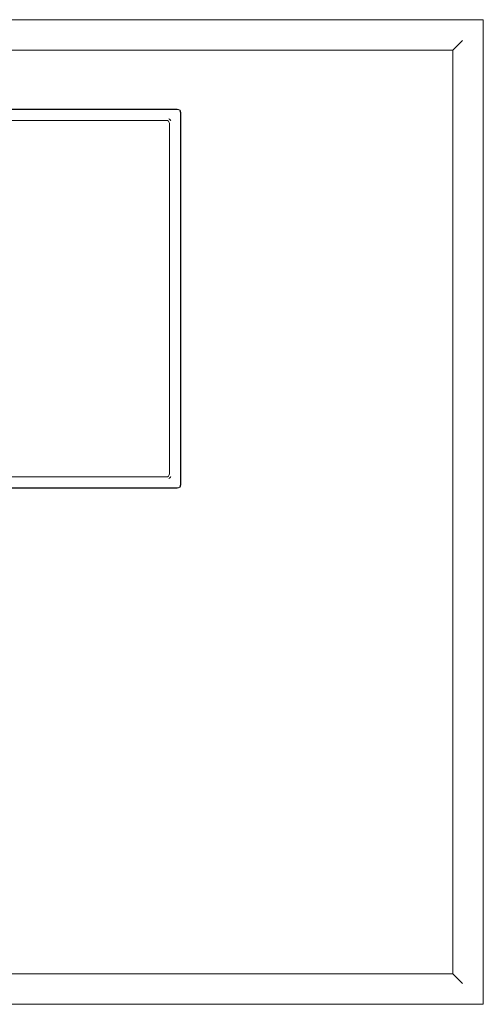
# Model space of a CAD drawing. Header units: millimetres. Extents: x -281 to 121694, y -16481 to 65128.
# Tile 23 of 256: x 15276 to 15700, y 14750 to 15650. Entities that reach past the tile are written whole.
import ezdxf

# ---------------------------------------------------------------- set-up
doc = ezdxf.new("R2010")
doc.units = ezdxf.units.MM
for name, color, linetype, lineweight in [('A--L$01A__Algemeen', 7, 'Continuous', 5), ('A--L74__VasteSanitaireVoorz', 1, 'Continuous', 5), ('A--L82__LosseGebruikersInvent', 1, 'Continuous', 5)]:
    doc.layers.add(name, color=color, linetype=linetype, lineweight=lineweight)

# ---------------------------------------------------------------- blocks, each defined once
blk = doc.blocks.new('NLRS_82_FU_UN_spoekbak_gen_kad - spoelbak dxbxh 900x900x957-53208188-L_80_ 14')
at = {"layer": 'A--L$01A__Algemeen'}
for p, q in [((-450, 322.68), (-450, -577.32)), ((450, 322.68), (-450, 322.68)), ((-429.27, 301.94), (-423.73, 296.41)), ((422, 294.68), (-422, 294.68)), ((-422, 294.68), (-422, -549.32)), ((-422, 294.68), (-422, -549.32)), ((-422, 294.68), (0, 294.68)), ((-173.28, -492.32), (-173.28, -152.32)), ((-170, -149.05), (-8.69, -149.05)), ((170, -495.6), (-170, -495.6)), ((-429.27, -556.59), (-423.73, -551.06)), ((-422, -549.32), (422, -549.32)), ((0, -549.32), (-422, -549.32)), ((-450, -577.32), (450, -577.32))]:
    blk.add_line(p, q, dxfattribs=at)
for centre, start, end in [((-170, -152.32), 90, 180), ((-170, -492.32), 180, 270)]:
    blk.add_arc(centre, 3.28, start, end, dxfattribs=at)
for points in [[(-431.04, 303.71), (-430.81, 303.49), (-430.38, 303.06), (-429.77, 302.45), (-429.43, 302.1), (-429.27, 301.94)], [(-423.73, 296.41), (-423.58, 296.26), (-423.24, 295.91), (-422.64, 295.32), (-422.22, 294.89), (-422, 294.68)], [(-431.04, -558.36), (-430.82, -558.14), (-430.38, -557.71), (-429.77, -557.09), (-429.42, -556.75), (-429.27, -556.59)], [(-423.73, -551.06), (-423.58, -550.9), (-423.24, -550.57), (-422.64, -549.96), (-422.21, -549.54), (-422, -549.32)]]:
    blk.add_open_spline(points, degree=3, dxfattribs=at)
at = {"layer": 'A--L74__VasteSanitaireVoorz'}
for p, q in [((-173, -492.32), (-173, -152.32)), ((-170, -149.32), (-8.69, -149.32)), ((-9, -159.32), (-160, -159.32)), ((-163, -162.32), (-163, -482.32)), ((-160, -485.32), (160, -485.32)), ((170, -495.32), (-170, -495.32))]:
    blk.add_line(p, q, dxfattribs=at)
for centre, radius, start, end in [((-170, -152.32), 3, 150, 180), ((-170, -152.32), 3, 90, 120), ((-160, -162.32), 5, 120, 150), ((-160, -162.32), 3, 90, 180), ((-160, -482.32), 5, 210, 240), ((-160, -482.32), 3, 180, 270), ((-170, -492.32), 3, 180, 210), ((-170, -492.32), 3, 240, 270)]:
    blk.add_arc(centre, radius, start, end, dxfattribs=at)

msp = doc.modelspace()

# ---------------------------------------------------------------- block references
at = {"layer": 'A--L82__LosseGebruikersInvent', "rotation": 180}
msp.add_blockref('NLRS_82_FU_UN_spoekbak_gen_kad - spoelbak dxbxh 900x900x957-53208188-L_80_ 14', (15249.92, 15072.41), dxfattribs=at)

doc.saveas('drawing.dxf')
